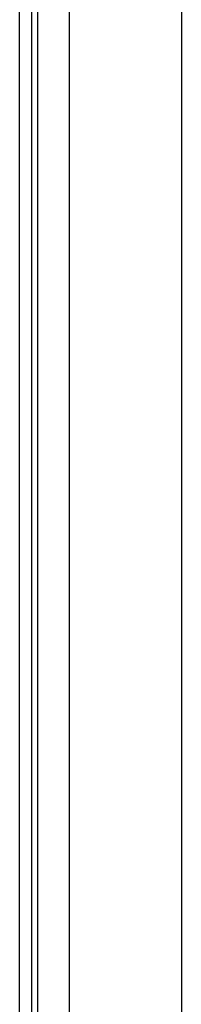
# Model space of a CAD drawing. Header units: inches. Extents: x 9 to 285, y 21 to 142.
# Tile 23 of 140: x 8.883 to 9.785, y 76.803 to 82.288. Entities that reach past the tile are written whole.
import ezdxf

# ---------------------------------------------------------------- set-up
doc = ezdxf.new("R2010")
doc.units = ezdxf.units.IN
doc.header["$MEASUREMENT"] = 0
doc.layers.add('Visible Edges(ANSI)', color=7, linetype='Continuous', lineweight=25)
doc.layers.add('Visible Tangent Edges(ANSI)', color=7, linetype='Continuous', lineweight=25)

msp = doc.modelspace()

# ---------------------------------------------------------------- linework, layer by layer
at = {"layer": 'Visible Edges(ANSI)'}
for p, q in [((8.8825, 71.5546), (8.8825, 93.1576)), ((8.9505, 71.5546), (8.9505, 93.1576)), ((9.16, 72.3526), (9.16, 92.5526)), ((9.785, 92.5526), (9.785, 72.3526))]:
    msp.add_line(p, q, dxfattribs=at)
at = {"layer": 'Visible Tangent Edges(ANSI)'}
msp.add_line((8.9815, 93.1576), (8.9815, 71.4376), dxfattribs=at)

doc.saveas('drawing.dxf')
